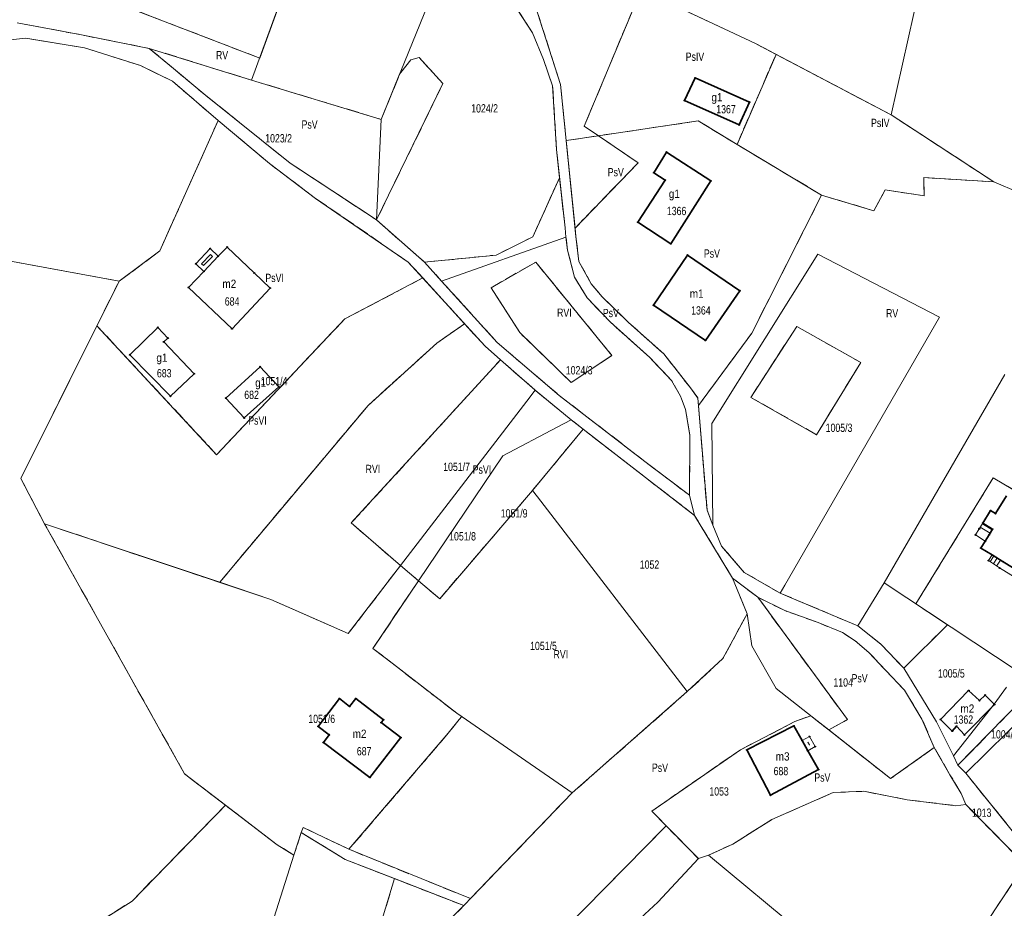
# Model space of a CAD drawing. Header units: metres. Extents: x 7496145 to 7500200, y 5498500 to 5502080.
# Tile 51 of 202: x 7497299 to 7497477, y 5500059 to 5500220. Entities that reach past the tile are written whole.
import ezdxf
from ezdxf.enums import TextEntityAlignment as Align

# ---------------------------------------------------------------- set-up
doc = ezdxf.new("R2010")
doc.units = ezdxf.units.M
doc.header["$MEASUREMENT"] = 0
for name, pattern in [('2.25_0.75', [3, 2.25, -0.75]), ('219-1000', [0]), ('egug-1000', [0])]:
    doc.linetypes.add(name, pattern=pattern)
doc.layers.get('0').update_dxf_attribs({"color": 2, "linetype": 'CONTINUOUS', "lineweight": 5})
for name, color, linetype in [('209-oznaczenie konturu klasyfikacyjnego', 7, 'CONTINUOUS'), ('211-numer działki ewidencyjnej', 7, 'CONTINUOUS'), ('217-kontur klasyfikacyjny', 7, 'CONTINUOUS'), ('218-kontur użytku gruntowego', 7, 'CONTINUOUS'), ('219-działka ewidencyjna', 7, 'CONTINUOUS'), ('312-budynek ewidencyjny', 7, 'CONTINUOUS'), ('312-oznaczenie budynku ewidencyjnego', 7, 'CONTINUOUS'), ('312-oznaczenie budynku ewidencyjnego-Atr117', 7, 'CONTINUOUS'), ('352-schody', 7, 'CONTINUOUS'), ('Punkt budynku', 7, 'CONTINUOUS'), ('wiatrołap', 7, 'CONTINUOUS')]:
    doc.layers.add(name, color=color, linetype=linetype)
doc.styles.get("Standard").update_dxf_attribs({"font": 'Working1250', "width": 0.75})

# ---------------------------------------------------------------- blocks, each defined once
blk = doc.blocks.new('PUNKTBUD')
at = {"color": 0}
blk.add_circle((0, 0), 0.09, dxfattribs=at)

msp = doc.modelspace()

# ---------------------------------------------------------------- linework, layer by layer
at = {"layer": '217-kontur klasyfikacyjny', "color": 3, "linetype": '2.25_0.75', "lineweight": 18, "flags": 128}
for points in [[(7497355.14, 5500247.87), (7497342.55, 5500213.34)], [(7497342.55, 5500213.34), (7497285.14, 5500235.42)], [(7497391.94, 5500217.9), (7497383.93, 5500230.29)], [(7497390.76, 5500227.99), (7497397.02, 5500208.53)], [(7497401.29, 5500201.03), (7497411.7, 5500225.97)], [(7497432.28, 5500215.96), (7497416.17, 5500223.53)], [(7497298.67, 5500219.71), (7497310.33, 5500217.53)], [(7497300.2, 5500216.96), (7497284.74, 5500215.32)], [(7497310.85, 5500215.22), (7497300.2, 5500216.96)], [(7497310.33, 5500217.53), (7497322.55, 5500215.1)], [(7497393.93, 5500213.06), (7497391.94, 5500217.9)], [(7497320.97, 5500211.99), (7497310.85, 5500215.22)], [(7497322.55, 5500215.1), (7497341.09, 5500209.34)], [(7497322.55, 5500215.1), (7497326.94, 5500211.46)], [(7497436, 5500214), (7497432.28, 5500215.96)], [(7497369.93, 5500213.02), (7497371.44, 5500213.45)], [(7497371.44, 5500213.45), (7497375.71, 5500208.71)], [(7497428.94, 5500197.7), (7497436, 5500214)], [(7497456.82, 5500203.05), (7497436, 5500214)], [(7497326.8, 5500209.14), (7497320.97, 5500211.99)], [(7497367.86, 5500210.41), (7497369.93, 5500213.02)], [(7497395.56, 5500208.29), (7497393.93, 5500213.06)], [(7497326.94, 5500211.46), (7497332.81, 5500206.57)], [(7497364.54, 5500202.24), (7497367.86, 5500210.41)], [(7497335.04, 5500202.04), (7497326.8, 5500209.14)], [(7497341.09, 5500209.34), (7497364.54, 5500202.24)], [(7497375.71, 5500208.71), (7497363.69, 5500184.04)], [(7497396.28, 5500196.79), (7497395.56, 5500208.29)], [(7497397.02, 5500208.53), (7497398.03, 5500198.42)], [(7497332.81, 5500206.57), (7497348.06, 5500194.33)], [(7497475.43, 5500190.93), (7497456.82, 5500203.05)], [(7497324.47, 5500178.42), (7497335.04, 5500202.04)], [(7497344.31, 5500194.27), (7497335.04, 5500202.04)], [(7497403.87, 5500199.28), (7497401.29, 5500201.03)], [(7497421.92, 5500201.96), (7497403.87, 5500199.28)], [(7497428.94, 5500197.7), (7497421.92, 5500201.96)], [(7497398.03, 5500198.42), (7497403.87, 5500199.28)], [(7497411.05, 5500194.39), (7497403.87, 5500199.28)], [(7497398.03, 5500198.42), (7497399.62, 5500182.57)], [(7497444.25, 5500188.53), (7497428.94, 5500197.7)], [(7497396.83, 5500191.68), (7497396.28, 5500196.79)], [(7497352.66, 5500187.94), (7497344.31, 5500194.27)], [(7497348.06, 5500194.33), (7497363.69, 5500184.04)], [(7497399.62, 5500182.57), (7497411.05, 5500194.39)], [(7497391.96, 5500180.99), (7497396.83, 5500191.68)], [(7497397.82, 5500182.6), (7497396.83, 5500191.68)], [(7497462.8, 5500188.39), (7497462.73, 5500191.7)], [(7497462.73, 5500191.7), (7497475.43, 5500190.93)], [(7497431.62, 5500163.56), (7497444.25, 5500188.53)], [(7497444.25, 5500188.53), (7497453.7, 5500185.7)], [(7497453.7, 5500185.7), (7497455.77, 5500189.49)], [(7497455.77, 5500189.49), (7497462.8, 5500188.39)], [(7497369.45, 5500176.4), (7497352.66, 5500187.94)], [(7497317.1, 5500172.94), (7497261.07, 5500183.25)], [(7497363.69, 5500184.04), (7497372.4, 5500176.38)], [(7497397.97, 5500180.94), (7497397.82, 5500182.6)], [(7497399.62, 5500182.57), (7497399.77, 5500181.05)], [(7497385.33, 5500177.67), (7497391.96, 5500180.99)], [(7497398.28, 5500178.55), (7497397.97, 5500180.94)], [(7497399.77, 5500181.05), (7497400.33, 5500176.5)], [(7497317.1, 5500172.94), (7497324.47, 5500178.42)], [(7497372.4, 5500176.38), (7497385.33, 5500177.67)], [(7497399.54, 5500173.69), (7497398.28, 5500178.55)], [(7497372.07, 5500173.53), (7497369.45, 5500176.4)], [(7497372.4, 5500176.38), (7497375.48, 5500172.97)], [(7497384.43, 5500171.77), (7497392.5, 5500176.4)], [(7497392.5, 5500176.4), (7497406.3, 5500159.5)], [(7497400.33, 5500176.5), (7497402.57, 5500172.49)], [(7497313.09, 5500164.88), (7497317.1, 5500172.94)], [(7497372.07, 5500173.53), (7497357.97, 5500166.15)], [(7497379.63, 5500165.24), (7497372.07, 5500173.53)], [(7497375.48, 5500172.97), (7497385.53, 5500161.84)], [(7497401.79, 5500169.92), (7497399.54, 5500173.69)], [(7497402.57, 5500172.49), (7497404.52, 5500170.14)], [(7497389.61, 5500163.64), (7497384.43, 5500171.77)], [(7497406.03, 5500165.51), (7497401.79, 5500169.92)], [(7497404.52, 5500170.14), (7497409.29, 5500165.49)], [(7497357.97, 5500166.15), (7497334.76, 5500141.53)], [(7497374.62, 5500161.74), (7497379.63, 5500165.24)], [(7497383.35, 5500161.17), (7497379.63, 5500165.24)], [(7497413.14, 5500159.13), (7497406.03, 5500165.51)], [(7497409.29, 5500165.49), (7497415.7, 5500159.78)], [(7497299.33, 5500137.24), (7497313.09, 5500164.88)], [(7497334.76, 5500141.53), (7497313.09, 5500164.88)], [(7497398.92, 5500154.6), (7497389.61, 5500163.64)], [(7497421.96, 5500150.45), (7497431.62, 5500163.56)], [(7497431.44, 5500151.92), (7497439.75, 5500164.74)], [(7497439.75, 5500164.74), (7497451.33, 5500158.23)], [(7497362.17, 5500150.46), (7497374.62, 5500161.74)], [(7497385.53, 5500161.84), (7497396.78, 5500152.25)], [(7497386.13, 5500158.72), (7497383.35, 5500161.17)], [(7497359.13, 5500129.17), (7497386.13, 5500158.72)], [(7497392.39, 5500153.21), (7497386.13, 5500158.72)], [(7497406.3, 5500159.5), (7497398.92, 5500154.6)], [(7497417.1, 5500154.99), (7497413.14, 5500159.13)], [(7497415.7, 5500159.78), (7497420.51, 5500153.63)], [(7497451.33, 5500158.23), (7497443.34, 5500145.16)], [(7497418.73, 5500152.11), (7497417.1, 5500154.99)], [(7497398.92, 5500147.87), (7497392.39, 5500153.21)], [(7497420.51, 5500153.63), (7497421.85, 5500151.78)], [(7497396.78, 5500152.25), (7497412.28, 5500140.3)], [(7497419.63, 5500149.73), (7497418.73, 5500152.11)], [(7497421.85, 5500151.78), (7497421.96, 5500150.45)], [(7497443.34, 5500145.16), (7497431.44, 5500151.92)], [(7497335.31, 5500118.43), (7497362.17, 5500150.46)], [(7497420.41, 5500145.07), (7497419.63, 5500149.73)], [(7497421.96, 5500150.45), (7497423.53, 5500131.48)], [(7497401.07, 5500146.14), (7497398.92, 5500147.87)], [(7497401.07, 5500146.14), (7497391.92, 5500135.05)], [(7497421.27, 5500130.54), (7497401.07, 5500146.14)], [(7497420.33, 5500134.19), (7497420.41, 5500145.07)], [(7497412.28, 5500140.3), (7497420.33, 5500134.19)], [(7497303.62, 5500129.02), (7497299.33, 5500137.24)], [(7497461.33, 5500114.52), (7497475.31, 5500137.37)], [(7497475.31, 5500137.37), (7497487.3, 5500130.25)], [(7497391.92, 5500135.05), (7497375.14, 5500115.46)], [(7497423.53, 5500131.48), (7497424.57, 5500128.79)], [(7497428.11, 5500119.21), (7497421.27, 5500130.54)], [(7497328.95, 5500083.76), (7497303.62, 5500129.02)], [(7497303.62, 5500129.02), (7497335.31, 5500118.43)], [(7497368.03, 5500121.47), (7497359.13, 5500129.17)], [(7497424.57, 5500128.79), (7497426.15, 5500124.98)], [(7497426.15, 5500124.98), (7497430.25, 5500120.22)], [(7497358.58, 5500109.15), (7497368.03, 5500121.47)], [(7497368.03, 5500121.47), (7497371.29, 5500118.7)], [(7497432.7, 5500115.73), (7497428.11, 5500119.21)], [(7497428.11, 5500119.21), (7497430.76, 5500112.75)], [(7497430.25, 5500120.22), (7497436.76, 5500116.46)], [(7497335.31, 5500118.43), (7497344.57, 5500115.33)], [(7497371.29, 5500118.7), (7497363.04, 5500106.47)], [(7497375.14, 5500115.46), (7497371.29, 5500118.7)], [(7497344.57, 5500115.33), (7497348.42, 5500113.63)], [(7497448.92, 5500093.57), (7497432.7, 5500115.73)], [(7497437.57, 5500113.31), (7497432.7, 5500115.73)], [(7497436.76, 5500116.46), (7497438.86, 5500115.59)], [(7497438.86, 5500115.59), (7497450.79, 5500110.55)], [(7497348.42, 5500113.63), (7497358.58, 5500109.15)], [(7497467.02, 5500110.74), (7497461.33, 5500114.52)], [(7497430.76, 5500112.75), (7497426.4, 5500104.64)], [(7497443.61, 5500111.14), (7497437.57, 5500113.31)], [(7497448.04, 5500109.32), (7497443.61, 5500111.14)], [(7497450.79, 5500110.55), (7497454.95, 5500107.22)], [(7497459.14, 5500102.9), (7497467.02, 5500110.74)], [(7497450.33, 5500107.85), (7497448.04, 5500109.32)], [(7497363.04, 5500106.47), (7497366.53, 5500103.77)], [(7497452.82, 5500105.71), (7497450.33, 5500107.85)], [(7497454.95, 5500107.22), (7497459.14, 5500102.9)], [(7497426.4, 5500104.64), (7497419.94, 5500098.64)], [(7497455.81, 5500102.55), (7497452.82, 5500105.71)], [(7497366.53, 5500103.77), (7497378.21, 5500094.74)], [(7497459.23, 5500098.92), (7497455.81, 5500102.55)], [(7497419.94, 5500098.64), (7497399.08, 5500080.29)], [(7497462.41, 5500093.66), (7497459.23, 5500098.92)], [(7497480.17, 5500096.83), (7497468.93, 5500085.3)], [(7497378.21, 5500094.74), (7497379.12, 5500094.11)], [(7497379.12, 5500094.11), (7497378.67, 5500093.59)], [(7497439.41, 5500093.22), (7497442.3, 5500094.27)], [(7497442.3, 5500094.27), (7497445.57, 5500091.7)], [(7497378.67, 5500093.59), (7497376.67, 5500091.1)], [(7497429.58, 5500088.13), (7497439.41, 5500093.22)], [(7497445.57, 5500091.7), (7497448.92, 5500093.57)], [(7497464.64, 5500088.53), (7497462.41, 5500093.66)], [(7497376.67, 5500091.1), (7497358.7, 5500070.09)], [(7497456.74, 5500082.89), (7497445.57, 5500091.7)], [(7497464.64, 5500088.53), (7497456.74, 5500082.89)], [(7497467.47, 5500083.59), (7497464.64, 5500088.53)], [(7497413.51, 5500077.01), (7497429.58, 5500088.13)], [(7497468.93, 5500085.3), (7497470.33, 5500083.88)], [(7497336.36, 5500078.08), (7497328.95, 5500083.76)], [(7497469.53, 5500080.21), (7497467.47, 5500083.59)], [(7497470.33, 5500083.88), (7497474.82, 5500078.31)], [(7497399.08, 5500080.29), (7497380.69, 5500061.16)], [(7497435.25, 5500075.47), (7497446.31, 5500080.36)], [(7497446.31, 5500080.36), (7497451.88, 5500080.59)], [(7497451.88, 5500080.59), (7497459.74, 5500079.07)], [(7497470.35, 5500078.18), (7497469.53, 5500080.21)], [(7497319.45, 5500060.72), (7497336.36, 5500078.08)], [(7497345.74, 5500070.89), (7497336.36, 5500078.08)], [(7497459.74, 5500079.07), (7497468.53, 5500077.99)], [(7497468.53, 5500077.99), (7497470.35, 5500078.18)], [(7497481.03, 5500067.34), (7497470.35, 5500078.18)], [(7497474.82, 5500078.31), (7497477.69, 5500074.76)], [(7497416.12, 5500074.34), (7497413.51, 5500077.01)], [(7497393.98, 5500051.86), (7497416.12, 5500074.34)], [(7497416.12, 5500074.34), (7497421.95, 5500068.4)], [(7497428.18, 5500071.05), (7497435.25, 5500075.47)], [(7497350.04, 5500073.13), (7497348.75, 5500069.04)], [(7497350.42, 5500074.05), (7497350.04, 5500073.13)], [(7497350.04, 5500073.13), (7497358, 5500068.26)], [(7497358.7, 5500070.09), (7497350.42, 5500074.05)], [(7497348.75, 5500069.04), (7497345.74, 5500070.89)], [(7497423.77, 5500069.02), (7497428.18, 5500071.05)], [(7497380.69, 5500061.16), (7497358.7, 5500070.09)], [(7497421.95, 5500068.4), (7497423.77, 5500069.02)], [(7497358, 5500068.26), (7497366.95, 5500064.78)], [(7497462.82, 5500039.75), (7497481.03, 5500067.34)], [(7497366.95, 5500064.78), (7497364.9, 5500058.05)], [(7497379.48, 5500059.9), (7497366.95, 5500064.78)], [(7497313.73, 5500057.07), (7497319.45, 5500060.72)], [(7497377.51, 5500057.94), (7497379.48, 5500059.9)]]:
    msp.add_lwpolyline(points, dxfattribs=at)
at = {"layer": '218-kontur użytku gruntowego', "color": 3, "linetype": 'egug-1000', "lineweight": 18, "flags": 128}
for points in [[(7497342.55, 5500213.34), (7497355.14, 5500247.87)], [(7497285.14, 5500235.42), (7497342.55, 5500213.34)], [(7497391.94, 5500217.9), (7497383.93, 5500230.29)], [(7497390.76, 5500227.99), (7497397.02, 5500208.53)], [(7497411.7, 5500225.97), (7497401.29, 5500201.03)], [(7497432.28, 5500215.96), (7497416.17, 5500223.53)], [(7497298.67, 5500219.71), (7497310.33, 5500217.53)], [(7497300.2, 5500216.96), (7497284.74, 5500215.32)], [(7497310.85, 5500215.22), (7497300.2, 5500216.96)], [(7497310.33, 5500217.53), (7497322.55, 5500215.1)], [(7497393.93, 5500213.06), (7497391.94, 5500217.9)], [(7497320.97, 5500211.99), (7497310.85, 5500215.22)], [(7497322.55, 5500215.1), (7497326.94, 5500211.46)], [(7497341.09, 5500209.34), (7497322.55, 5500215.1)], [(7497436, 5500214), (7497432.28, 5500215.96)], [(7497371.44, 5500213.45), (7497369.93, 5500213.02)], [(7497375.71, 5500208.71), (7497371.44, 5500213.45)], [(7497436, 5500214), (7497428.94, 5500197.7)], [(7497456.82, 5500203.05), (7497436, 5500214)], [(7497326.8, 5500209.14), (7497320.97, 5500211.99)], [(7497369.93, 5500213.02), (7497367.86, 5500210.41)], [(7497395.56, 5500208.29), (7497393.93, 5500213.06)], [(7497326.94, 5500211.46), (7497332.81, 5500206.57)], [(7497367.86, 5500210.41), (7497364.54, 5500202.24)], [(7497335.04, 5500202.04), (7497326.8, 5500209.14)], [(7497364.54, 5500202.24), (7497341.09, 5500209.34)], [(7497363.69, 5500184.04), (7497375.71, 5500208.71)], [(7497396.28, 5500196.79), (7497395.56, 5500208.29)], [(7497397.02, 5500208.53), (7497398.03, 5500198.42)], [(7497332.81, 5500206.57), (7497348.06, 5500194.33)], [(7497475.43, 5500190.93), (7497456.82, 5500203.05)], [(7497335.04, 5500202.04), (7497324.47, 5500178.42)], [(7497344.31, 5500194.27), (7497335.04, 5500202.04)], [(7497401.29, 5500201.03), (7497403.87, 5500199.28)], [(7497421.92, 5500201.96), (7497403.87, 5500199.28)], [(7497428.94, 5500197.7), (7497421.92, 5500201.96)], [(7497403.87, 5500199.28), (7497398.03, 5500198.42)], [(7497411.05, 5500194.39), (7497403.87, 5500199.28)], [(7497398.03, 5500198.42), (7497399.62, 5500182.57)], [(7497428.94, 5500197.7), (7497444.25, 5500188.53)], [(7497396.83, 5500191.68), (7497396.28, 5500196.79)], [(7497352.66, 5500187.94), (7497344.31, 5500194.27)], [(7497348.06, 5500194.33), (7497363.69, 5500184.04)], [(7497399.62, 5500182.57), (7497411.05, 5500194.39)], [(7497396.83, 5500191.68), (7497391.96, 5500180.99)], [(7497397.82, 5500182.6), (7497396.83, 5500191.68)], [(7497462.8, 5500188.39), (7497462.73, 5500191.7)], [(7497462.73, 5500191.7), (7497475.43, 5500190.93)], [(7497431.62, 5500163.56), (7497444.25, 5500188.53)], [(7497444.25, 5500188.53), (7497453.7, 5500185.7)], [(7497453.7, 5500185.7), (7497455.77, 5500189.49)], [(7497455.77, 5500189.49), (7497462.8, 5500188.39)], [(7497369.45, 5500176.4), (7497352.66, 5500187.94)], [(7497261.07, 5500183.25), (7497317.1, 5500172.94)], [(7497363.69, 5500184.04), (7497372.4, 5500176.38)], [(7497397.97, 5500180.94), (7497397.82, 5500182.6)], [(7497399.62, 5500182.57), (7497399.77, 5500181.05)], [(7497391.96, 5500180.99), (7497385.33, 5500177.67)], [(7497398.28, 5500178.55), (7497397.97, 5500180.94)], [(7497399.77, 5500181.05), (7497400.33, 5500176.5)], [(7497324.47, 5500178.42), (7497317.1, 5500172.94)], [(7497385.33, 5500177.67), (7497372.4, 5500176.38)], [(7497399.54, 5500173.69), (7497398.28, 5500178.55)], [(7497372.07, 5500173.53), (7497369.45, 5500176.4)], [(7497372.4, 5500176.38), (7497375.48, 5500172.97)], [(7497392.5, 5500176.4), (7497384.43, 5500171.77)], [(7497406.3, 5500159.5), (7497392.5, 5500176.4)], [(7497400.33, 5500176.5), (7497402.57, 5500172.49)], [(7497317.1, 5500172.94), (7497313.09, 5500164.88)], [(7497357.97, 5500166.15), (7497372.07, 5500173.53)], [(7497379.63, 5500165.24), (7497372.07, 5500173.53)], [(7497375.48, 5500172.97), (7497385.53, 5500161.84)], [(7497401.79, 5500169.92), (7497399.54, 5500173.69)], [(7497402.57, 5500172.49), (7497404.52, 5500170.14)], [(7497384.43, 5500171.77), (7497389.61, 5500163.64)], [(7497406.03, 5500165.51), (7497401.79, 5500169.92)], [(7497404.52, 5500170.14), (7497409.29, 5500165.49)], [(7497334.76, 5500141.53), (7497357.97, 5500166.15)], [(7497379.63, 5500165.24), (7497374.62, 5500161.74)], [(7497383.35, 5500161.17), (7497379.63, 5500165.24)], [(7497413.14, 5500159.13), (7497406.03, 5500165.51)], [(7497409.29, 5500165.49), (7497415.7, 5500159.78)], [(7497313.09, 5500164.88), (7497299.33, 5500137.24)], [(7497313.09, 5500164.88), (7497334.76, 5500141.53)], [(7497389.61, 5500163.64), (7497398.92, 5500154.6)], [(7497421.96, 5500150.45), (7497431.62, 5500163.56)], [(7497439.75, 5500164.74), (7497431.44, 5500151.92)], [(7497451.33, 5500158.23), (7497439.75, 5500164.74)], [(7497374.62, 5500161.74), (7497362.17, 5500150.46)], [(7497385.53, 5500161.84), (7497396.78, 5500152.25)], [(7497386.13, 5500158.72), (7497383.35, 5500161.17)], [(7497386.13, 5500158.72), (7497359.13, 5500129.17)], [(7497392.39, 5500153.21), (7497386.13, 5500158.72)], [(7497398.92, 5500154.6), (7497406.3, 5500159.5)], [(7497417.1, 5500154.99), (7497413.14, 5500159.13)], [(7497415.7, 5500159.78), (7497420.51, 5500153.63)], [(7497443.34, 5500145.16), (7497451.33, 5500158.23)], [(7497418.73, 5500152.11), (7497417.1, 5500154.99)], [(7497398.92, 5500147.87), (7497392.39, 5500153.21)], [(7497420.51, 5500153.63), (7497421.85, 5500151.78)], [(7497396.78, 5500152.25), (7497412.28, 5500140.3)], [(7497419.63, 5500149.73), (7497418.73, 5500152.11)], [(7497421.85, 5500151.78), (7497421.96, 5500150.45)], [(7497431.44, 5500151.92), (7497443.34, 5500145.16)], [(7497362.17, 5500150.46), (7497335.31, 5500118.43)], [(7497420.41, 5500145.07), (7497419.63, 5500149.73)], [(7497421.96, 5500150.45), (7497423.53, 5500131.48)], [(7497401.07, 5500146.14), (7497398.92, 5500147.87)], [(7497391.92, 5500135.05), (7497401.07, 5500146.14)], [(7497421.27, 5500130.54), (7497401.07, 5500146.14)], [(7497420.33, 5500134.19), (7497420.41, 5500145.07)], [(7497412.28, 5500140.3), (7497420.33, 5500134.19)], [(7497299.33, 5500137.24), (7497303.62, 5500129.02)], [(7497475.31, 5500137.37), (7497461.33, 5500114.52)], [(7497487.3, 5500130.25), (7497475.31, 5500137.37)], [(7497375.14, 5500115.46), (7497391.92, 5500135.05)], [(7497423.53, 5500131.48), (7497424.57, 5500128.79)], [(7497428.11, 5500119.21), (7497421.27, 5500130.54)], [(7497303.62, 5500129.02), (7497335.31, 5500118.43)], [(7497303.62, 5500129.02), (7497328.95, 5500083.76)], [(7497359.13, 5500129.17), (7497368.03, 5500121.47)], [(7497424.57, 5500128.79), (7497426.15, 5500124.98)], [(7497426.15, 5500124.98), (7497430.25, 5500120.22)], [(7497358.58, 5500109.15), (7497368.03, 5500121.47)], [(7497368.03, 5500121.47), (7497371.29, 5500118.7)], [(7497432.7, 5500115.73), (7497428.11, 5500119.21)], [(7497428.11, 5500119.21), (7497430.76, 5500112.75)], [(7497430.25, 5500120.22), (7497436.76, 5500116.46)], [(7497335.31, 5500118.43), (7497344.57, 5500115.33)], [(7497371.29, 5500118.7), (7497363.04, 5500106.47)], [(7497371.29, 5500118.7), (7497375.14, 5500115.46)], [(7497344.57, 5500115.33), (7497348.42, 5500113.63)], [(7497432.7, 5500115.73), (7497448.92, 5500093.57)], [(7497437.57, 5500113.31), (7497432.7, 5500115.73)], [(7497436.76, 5500116.46), (7497438.86, 5500115.59)], [(7497438.86, 5500115.59), (7497450.79, 5500110.55)], [(7497348.42, 5500113.63), (7497358.58, 5500109.15)], [(7497461.33, 5500114.52), (7497467.02, 5500110.74)], [(7497430.76, 5500112.75), (7497426.4, 5500104.64)], [(7497443.61, 5500111.14), (7497437.57, 5500113.31)], [(7497448.04, 5500109.32), (7497443.61, 5500111.14)], [(7497450.79, 5500110.55), (7497454.95, 5500107.22)], [(7497467.02, 5500110.74), (7497459.14, 5500102.9)], [(7497450.33, 5500107.85), (7497448.04, 5500109.32)], [(7497363.04, 5500106.47), (7497366.53, 5500103.77)], [(7497452.82, 5500105.71), (7497450.33, 5500107.85)], [(7497454.95, 5500107.22), (7497459.14, 5500102.9)], [(7497426.4, 5500104.64), (7497419.94, 5500098.64)], [(7497455.81, 5500102.55), (7497452.82, 5500105.71)], [(7497366.53, 5500103.77), (7497378.21, 5500094.74)], [(7497459.14, 5500102.9), (7497465.07, 5500093.2)], [(7497459.23, 5500098.92), (7497455.81, 5500102.55)], [(7497419.94, 5500098.64), (7497399.08, 5500080.29)], [(7497462.41, 5500093.66), (7497459.23, 5500098.92)], [(7497468.93, 5500085.3), (7497480.17, 5500096.83)], [(7497378.21, 5500094.74), (7497379.12, 5500094.11)], [(7497379.12, 5500094.11), (7497378.67, 5500093.59)], [(7497442.3, 5500094.27), (7497439.41, 5500093.22)], [(7497445.57, 5500091.7), (7497442.3, 5500094.27)], [(7497378.67, 5500093.59), (7497376.67, 5500091.1)], [(7497439.41, 5500093.22), (7497429.58, 5500088.13)], [(7497448.92, 5500093.57), (7497445.57, 5500091.7)], [(7497464.64, 5500088.53), (7497462.41, 5500093.66)], [(7497465.07, 5500093.2), (7497468.1, 5500087.03)], [(7497376.67, 5500091.1), (7497358.7, 5500070.09)], [(7497445.57, 5500091.7), (7497456.74, 5500082.89)], [(7497456.74, 5500082.89), (7497464.64, 5500088.53)], [(7497467.47, 5500083.59), (7497464.64, 5500088.53)], [(7497429.58, 5500088.13), (7497413.51, 5500077.01)], [(7497468.1, 5500087.03), (7497468.93, 5500085.3)], [(7497468.93, 5500085.3), (7497470.33, 5500083.88)], [(7497328.95, 5500083.76), (7497336.36, 5500078.08)], [(7497469.53, 5500080.21), (7497467.47, 5500083.59)], [(7497470.33, 5500083.88), (7497474.82, 5500078.31)], [(7497399.08, 5500080.29), (7497380.69, 5500061.16)], [(7497435.25, 5500075.47), (7497446.31, 5500080.36)], [(7497446.31, 5500080.36), (7497451.88, 5500080.59)], [(7497451.88, 5500080.59), (7497459.74, 5500079.07)], [(7497470.35, 5500078.18), (7497469.53, 5500080.21)], [(7497319.45, 5500060.72), (7497336.36, 5500078.08)], [(7497336.36, 5500078.08), (7497345.74, 5500070.89)], [(7497459.74, 5500079.07), (7497468.53, 5500077.99)], [(7497468.53, 5500077.99), (7497470.35, 5500078.18)], [(7497481.03, 5500067.34), (7497470.35, 5500078.18)], [(7497474.82, 5500078.31), (7497477.69, 5500074.76)], [(7497413.51, 5500077.01), (7497416.12, 5500074.34)], [(7497393.98, 5500051.86), (7497416.12, 5500074.34)], [(7497416.12, 5500074.34), (7497421.95, 5500068.4)], [(7497428.18, 5500071.05), (7497435.25, 5500075.47)], [(7497348.75, 5500069.04), (7497350.04, 5500073.13)], [(7497350.42, 5500074.05), (7497350.04, 5500073.13)], [(7497350.04, 5500073.13), (7497358, 5500068.26)], [(7497358.7, 5500070.09), (7497350.42, 5500074.05)], [(7497345.74, 5500070.89), (7497348.75, 5500069.04)], [(7497423.77, 5500069.02), (7497428.18, 5500071.05)], [(7497380.69, 5500061.16), (7497358.7, 5500070.09)], [(7497421.95, 5500068.4), (7497423.77, 5500069.02)], [(7497358, 5500068.26), (7497366.95, 5500064.78)], [(7497481.03, 5500067.34), (7497462.82, 5500039.75)], [(7497366.95, 5500064.78), (7497364.9, 5500058.05)], [(7497366.95, 5500064.78), (7497379.48, 5500059.9)], [(7497313.73, 5500057.07), (7497319.45, 5500060.72)], [(7497379.48, 5500059.9), (7497377.51, 5500057.94)]]:
    msp.add_lwpolyline(points, dxfattribs=at)
at = {"layer": '219-działka ewidencyjna', "color": 3, "linetype": '219-1000', "lineweight": 18, "flags": 128}
for points in [[(7497341.09, 5500209.34), (7497355.14, 5500247.87)], [(7497456.82, 5500203.05), (7497466.06, 5500244.43)], [(7497364.54, 5500202.24), (7497378.64, 5500237)], [(7497383.93, 5500230.29), (7497391.94, 5500217.9)], [(7497383.93, 5500230.29), (7497391.94, 5500217.9)], [(7497390.76, 5500227.99), (7497397.02, 5500208.53)], [(7497390.76, 5500227.99), (7497397.02, 5500208.53)], [(7497416.17, 5500223.53), (7497432.28, 5500215.96)], [(7497310.33, 5500217.53), (7497298.67, 5500219.71)], [(7497284.74, 5500215.32), (7497300.2, 5500216.96)], [(7497300.2, 5500216.96), (7497310.85, 5500215.22)], [(7497310.33, 5500217.53), (7497322.55, 5500215.1)], [(7497391.94, 5500217.9), (7497393.93, 5500213.06)], [(7497391.94, 5500217.9), (7497393.93, 5500213.06)], [(7497310.85, 5500215.22), (7497320.97, 5500211.99)], [(7497322.55, 5500215.1), (7497341.09, 5500209.34)], [(7497322.55, 5500215.1), (7497326.94, 5500211.46)], [(7497432.28, 5500215.96), (7497456.82, 5500203.05)], [(7497320.97, 5500211.99), (7497326.8, 5500209.14)], [(7497393.93, 5500213.06), (7497395.56, 5500208.29)], [(7497393.93, 5500213.06), (7497395.56, 5500208.29)], [(7497326.94, 5500211.46), (7497332.81, 5500206.57)], [(7497326.8, 5500209.14), (7497335.04, 5500202.04)], [(7497341.09, 5500209.34), (7497364.54, 5500202.24)], [(7497395.56, 5500208.29), (7497396.28, 5500196.79)], [(7497395.56, 5500208.29), (7497396.28, 5500196.79)], [(7497397.02, 5500208.53), (7497399.77, 5500181.05)], [(7497397.02, 5500208.53), (7497399.77, 5500181.05)], [(7497332.81, 5500206.57), (7497348.06, 5500194.33)], [(7497456.82, 5500203.05), (7497475.43, 5500190.93)], [(7497324.47, 5500178.42), (7497335.04, 5500202.04)], [(7497344.31, 5500194.27), (7497335.04, 5500202.04)], [(7497363.69, 5500184.04), (7497364.54, 5500202.24)], [(7497396.28, 5500196.79), (7497397.82, 5500182.6)], [(7497396.28, 5500196.79), (7497397.82, 5500182.6)], [(7497344.31, 5500194.27), (7497352.66, 5500187.94)], [(7497348.06, 5500194.33), (7497363.69, 5500184.04)], [(7497475.43, 5500190.93), (7497507.11, 5500177.41)], [(7497352.66, 5500187.94), (7497369.45, 5500176.4)], [(7497363.69, 5500184.04), (7497372.4, 5500176.38)], [(7497397.82, 5500182.6), (7497397.97, 5500180.94)], [(7497397.82, 5500182.6), (7497397.97, 5500180.94)], [(7497375.48, 5500172.97), (7497397.97, 5500180.94)], [(7497397.97, 5500180.94), (7497398.28, 5500178.55)], [(7497397.97, 5500180.94), (7497398.28, 5500178.55)], [(7497399.77, 5500181.05), (7497400.33, 5500176.5)], [(7497399.77, 5500181.05), (7497400.33, 5500176.5)], [(7497317.1, 5500172.94), (7497324.47, 5500178.42)], [(7497398.28, 5500178.55), (7497399.54, 5500173.69)], [(7497398.28, 5500178.55), (7497399.54, 5500173.69)], [(7497424.36, 5500147.2), (7497443.57, 5500177.85)], [(7497443.57, 5500177.85), (7497465.6, 5500166.45)], [(7497383.35, 5500161.17), (7497369.45, 5500176.4)], [(7497372.4, 5500176.38), (7497375.48, 5500172.97)], [(7497402.57, 5500172.49), (7497400.33, 5500176.5)], [(7497402.57, 5500172.49), (7497400.33, 5500176.5)], [(7497299.33, 5500137.24), (7497317.1, 5500172.94)], [(7497375.48, 5500172.97), (7497385.53, 5500161.84)], [(7497399.54, 5500173.69), (7497401.79, 5500169.92)], [(7497399.54, 5500173.69), (7497401.79, 5500169.92)], [(7497402.57, 5500172.49), (7497404.52, 5500170.14)], [(7497402.57, 5500172.49), (7497404.52, 5500170.14)], [(7497401.79, 5500169.92), (7497406.03, 5500165.51)], [(7497401.79, 5500169.92), (7497406.03, 5500165.51)], [(7497404.52, 5500170.14), (7497409.29, 5500165.49)], [(7497404.52, 5500170.14), (7497409.29, 5500165.49)], [(7497406.03, 5500165.51), (7497413.14, 5500159.13)], [(7497406.03, 5500165.51), (7497413.14, 5500159.13)], [(7497409.29, 5500165.49), (7497415.7, 5500159.78)], [(7497409.29, 5500165.49), (7497415.7, 5500159.78)], [(7497437.6, 5500117.92), (7497465.6, 5500166.45)], [(7497385.53, 5500161.84), (7497396.78, 5500152.25)], [(7497383.35, 5500161.17), (7497386.13, 5500158.72)], [(7497386.13, 5500158.72), (7497359.13, 5500129.17)], [(7497386.13, 5500158.72), (7497392.39, 5500153.21)], [(7497413.14, 5500159.13), (7497417.1, 5500154.99)], [(7497413.14, 5500159.13), (7497417.1, 5500154.99)], [(7497415.7, 5500159.78), (7497420.51, 5500153.63)], [(7497415.7, 5500159.78), (7497420.51, 5500153.63)], [(7497417.1, 5500154.99), (7497418.73, 5500152.11)], [(7497417.1, 5500154.99), (7497418.73, 5500152.11)], [(7497455.57, 5500118.34), (7497477.38, 5500156.05)], [(7497390.87, 5500151.23), (7497392.39, 5500153.21)], [(7497392.39, 5500153.21), (7497398.92, 5500147.87)], [(7497420.51, 5500153.63), (7497421.85, 5500151.78)], [(7497420.51, 5500153.63), (7497421.85, 5500151.78)], [(7497368.03, 5500121.47), (7497390.87, 5500151.23)], [(7497396.78, 5500152.25), (7497412.28, 5500140.3)], [(7497418.73, 5500152.11), (7497419.63, 5500149.73)], [(7497418.73, 5500152.11), (7497419.63, 5500149.73)], [(7497421.85, 5500151.78), (7497423.53, 5500131.48)], [(7497421.85, 5500151.78), (7497423.53, 5500131.48)], [(7497419.63, 5500149.73), (7497420.41, 5500145.07)], [(7497419.63, 5500149.73), (7497420.41, 5500145.07)], [(7497396.36, 5500146.51), (7497398.92, 5500147.87)], [(7497398.92, 5500147.87), (7497401.07, 5500146.14)], [(7497386.55, 5500141.3), (7497396.36, 5500146.51)], [(7497391.92, 5500135.05), (7497401.07, 5500146.14)], [(7497421.27, 5500130.54), (7497401.07, 5500146.14)], [(7497424.36, 5500147.2), (7497424.57, 5500128.79)], [(7497420.33, 5500134.19), (7497420.41, 5500145.07)], [(7497420.33, 5500134.19), (7497420.41, 5500145.07)], [(7497371.29, 5500118.7), (7497386.55, 5500141.3)], [(7497412.28, 5500140.3), (7497420.33, 5500134.19)], [(7497303.62, 5500129.02), (7497299.33, 5500137.24)], [(7497375.14, 5500115.46), (7497391.92, 5500135.05)], [(7497392.82, 5500133.93), (7497391.92, 5500135.05)], [(7497392.82, 5500133.93), (7497419.94, 5500098.64)], [(7497421.27, 5500130.54), (7497420.33, 5500134.19)], [(7497421.27, 5500130.54), (7497420.33, 5500134.19)], [(7497423.53, 5500131.48), (7497424.57, 5500128.79)], [(7497423.53, 5500131.48), (7497424.57, 5500128.79)], [(7497421.27, 5500130.54), (7497428.11, 5500119.21)], [(7497421.27, 5500130.54), (7497428.11, 5500119.21)], [(7497303.62, 5500129.02), (7497328.95, 5500083.76)], [(7497303.62, 5500129.02), (7497344.57, 5500115.33)], [(7497368.03, 5500121.47), (7497359.13, 5500129.17)], [(7497424.57, 5500128.79), (7497426.15, 5500124.98)], [(7497424.57, 5500128.79), (7497426.15, 5500124.98)], [(7497426.15, 5500124.98), (7497430.25, 5500120.22)], [(7497426.15, 5500124.98), (7497430.25, 5500120.22)], [(7497358.58, 5500109.15), (7497368.03, 5500121.47)], [(7497368.03, 5500121.47), (7497371.29, 5500118.7)], [(7497428.11, 5500119.21), (7497432.7, 5500115.73)], [(7497428.11, 5500119.21), (7497430.76, 5500112.75)], [(7497428.11, 5500119.21), (7497432.7, 5500115.73)], [(7497430.25, 5500120.22), (7497436.76, 5500116.46)], [(7497430.25, 5500120.22), (7497436.76, 5500116.46)], [(7497363.04, 5500106.47), (7497371.29, 5500118.7)], [(7497371.29, 5500118.7), (7497375.14, 5500115.46)], [(7497436.76, 5500116.46), (7497437.6, 5500117.92)], [(7497455.57, 5500118.34), (7497450.79, 5500110.55)], [(7497455.57, 5500118.34), (7497479.82, 5500102.26)], [(7497344.57, 5500115.33), (7497358.58, 5500109.15)], [(7497432.7, 5500115.73), (7497437.57, 5500113.31)], [(7497432.7, 5500115.73), (7497437.57, 5500113.31)], [(7497438.86, 5500115.59), (7497436.76, 5500116.46)], [(7497438.86, 5500115.59), (7497436.76, 5500116.46)], [(7497438.86, 5500115.59), (7497450.79, 5500110.55)], [(7497438.86, 5500115.59), (7497450.79, 5500110.55)], [(7497426.4, 5500104.64), (7497430.76, 5500112.75)], [(7497430.76, 5500112.75), (7497431.59, 5500106.94)], [(7497437.57, 5500113.31), (7497443.61, 5500111.14)], [(7497437.57, 5500113.31), (7497443.61, 5500111.14)], [(7497443.61, 5500111.14), (7497448.04, 5500109.32)], [(7497443.61, 5500111.14), (7497448.04, 5500109.32)], [(7497454.95, 5500107.22), (7497450.79, 5500110.55)], [(7497454.95, 5500107.22), (7497450.79, 5500110.55)], [(7497448.04, 5500109.32), (7497450.33, 5500107.85)], [(7497448.04, 5500109.32), (7497450.33, 5500107.85)], [(7497363.04, 5500106.47), (7497366.53, 5500103.77)], [(7497431.59, 5500106.94), (7497436.01, 5500099.23)], [(7497450.33, 5500107.85), (7497452.82, 5500105.71)], [(7497450.33, 5500107.85), (7497452.82, 5500105.71)], [(7497454.95, 5500107.22), (7497459.14, 5500102.9)], [(7497454.95, 5500107.22), (7497459.14, 5500102.9)], [(7497419.94, 5500098.64), (7497426.4, 5500104.64)], [(7497455.81, 5500102.55), (7497452.82, 5500105.71)], [(7497455.81, 5500102.55), (7497452.82, 5500105.71)], [(7497366.53, 5500103.77), (7497378.21, 5500094.74)], [(7497459.14, 5500102.9), (7497465.07, 5500093.2)], [(7497459.14, 5500102.9), (7497465.07, 5500093.2)], [(7497455.81, 5500102.55), (7497459.23, 5500098.92)], [(7497455.81, 5500102.55), (7497459.23, 5500098.92)], [(7497436.01, 5500099.23), (7497456.74, 5500082.89)], [(7497475.46, 5500096.34), (7497477.7, 5500099.44)], [(7497399.08, 5500080.29), (7497419.94, 5500098.64)], [(7497459.23, 5500098.92), (7497462.41, 5500093.66)], [(7497459.23, 5500098.92), (7497462.41, 5500093.66)], [(7497475.46, 5500096.34), (7497468.1, 5500087.03)], [(7497378.21, 5500094.74), (7497399.08, 5500080.29)], [(7497470.33, 5500083.88), (7497481.73, 5500095.12)], [(7497470.33, 5500083.88), (7497481.73, 5500095.12)], [(7497462.41, 5500093.66), (7497464.64, 5500088.53)], [(7497462.41, 5500093.66), (7497464.64, 5500088.53)], [(7497465.07, 5500093.2), (7497468.1, 5500087.03)], [(7497465.07, 5500093.2), (7497468.1, 5500087.03)], [(7497456.74, 5500082.89), (7497464.64, 5500088.53)], [(7497467.47, 5500083.59), (7497464.64, 5500088.53)], [(7497467.47, 5500083.59), (7497464.64, 5500088.53)], [(7497468.1, 5500087.03), (7497468.93, 5500085.3)], [(7497468.1, 5500087.03), (7497468.93, 5500085.3)], [(7497468.93, 5500085.3), (7497470.33, 5500083.88)], [(7497468.93, 5500085.3), (7497470.33, 5500083.88)], [(7497328.95, 5500083.76), (7497345.74, 5500070.89)], [(7497467.47, 5500083.59), (7497469.53, 5500080.21)], [(7497467.47, 5500083.59), (7497469.53, 5500080.21)], [(7497470.33, 5500083.88), (7497479, 5500073.13)], [(7497379.48, 5500059.9), (7497399.08, 5500080.29)], [(7497435.25, 5500075.47), (7497446.31, 5500080.36)], [(7497435.25, 5500075.47), (7497446.31, 5500080.36)], [(7497446.31, 5500080.36), (7497451.88, 5500080.59)], [(7497446.31, 5500080.36), (7497451.88, 5500080.59)], [(7497451.88, 5500080.59), (7497459.74, 5500079.07)], [(7497451.88, 5500080.59), (7497459.74, 5500079.07)], [(7497469.53, 5500080.21), (7497470.35, 5500078.18)], [(7497469.53, 5500080.21), (7497470.35, 5500078.18)], [(7497459.74, 5500079.07), (7497468.53, 5500077.99)], [(7497459.74, 5500079.07), (7497468.53, 5500077.99)], [(7497468.53, 5500077.99), (7497470.35, 5500078.18)], [(7497468.53, 5500077.99), (7497470.35, 5500078.18)], [(7497470.35, 5500078.18), (7497486.44, 5500061.84)], [(7497428.18, 5500071.05), (7497435.25, 5500075.47)], [(7497428.18, 5500071.05), (7497435.25, 5500075.47)], [(7497348.75, 5500069.04), (7497350.04, 5500073.13)], [(7497350.04, 5500073.13), (7497358, 5500068.26)], [(7497348.75, 5500069.04), (7497345.74, 5500070.89)], [(7497423.77, 5500069.02), (7497428.18, 5500071.05)], [(7497423.77, 5500069.02), (7497428.18, 5500071.05)], [(7497348.75, 5500069.04), (7497333.2, 5500020.12)], [(7497421.95, 5500068.4), (7497423.77, 5500069.02)], [(7497423.77, 5500069.02), (7497458.63, 5500040.08)], [(7497358, 5500068.26), (7497379.48, 5500059.9)], [(7497414.59, 5500060.52), (7497421.95, 5500068.4)], [(7497408.36, 5500054.74), (7497414.59, 5500060.52)], [(7497379.48, 5500059.9), (7497377.51, 5500057.94)]]:
    msp.add_lwpolyline(points, dxfattribs=at)
at = {"layer": '312-budynek ewidencyjny', "color": 7, "linetype": 'Continuous', "lineweight": 35, "flags": 128}
for points in [[(7497419.44, 5500205.65), (7497421.36, 5500209.76)], [(7497421.36, 5500209.76), (7497431.17, 5500205.37)], [(7497429.32, 5500201.23), (7497419.44, 5500205.65)], [(7497431.17, 5500205.37), (7497429.32, 5500201.23)], [(7497413.91, 5500192.59), (7497416.16, 5500196.31)], [(7497416.16, 5500196.31), (7497424.21, 5500191.11)], [(7497415.96, 5500191.26), (7497413.91, 5500192.59)], [(7497410.99, 5500183.61), (7497415.96, 5500191.26)], [(7497424.21, 5500191.11), (7497416.94, 5500179.74)], [(7497416.94, 5500179.74), (7497410.99, 5500183.61)], [(7497335.04, 5500177.46), (7497336.65, 5500179.13)], [(7497336.65, 5500179.13), (7497341.54, 5500174.46)], [(7497413.83, 5500168.58), (7497420, 5500177.68)], [(7497420, 5500177.68), (7497429.44, 5500171.21)], [(7497332.42, 5500174.72), (7497335.04, 5500177.46)], [(7497329.65, 5500171.83), (7497332.42, 5500174.72)], [(7497341.54, 5500174.46), (7497344.44, 5500171.7)], [(7497337.54, 5500164.33), (7497329.65, 5500171.83)], [(7497344.44, 5500171.7), (7497337.54, 5500164.33)], [(7497429.44, 5500171.21), (7497423.22, 5500162.21)], [(7497423.22, 5500162.21), (7497413.83, 5500168.58)], [(7497319.04, 5500159.62), (7497324.14, 5500164.57)], [(7497324.14, 5500164.57), (7497325.94, 5500162.66)], [(7497325.94, 5500162.66), (7497325.18, 5500161.94)], [(7497325.18, 5500161.94), (7497330.67, 5500156.18)], [(7497326.42, 5500152.13), (7497319.04, 5500159.62)], [(7497336.4, 5500151.79), (7497342.66, 5500157.46)], [(7497342.66, 5500157.46), (7497346.02, 5500153.82)], [(7497330.67, 5500156.18), (7497326.42, 5500152.13)], [(7497346.02, 5500153.82), (7497339.72, 5500148.18)], [(7497339.72, 5500148.18), (7497336.4, 5500151.79)], [(7497475.72, 5500130.88), (7497477.73, 5500134.11)], [(7497473.41, 5500129.13), (7497474.82, 5500131.43)], [(7497474.82, 5500131.43), (7497475.72, 5500130.88)], [(7497475.18, 5500128.04), (7497473.41, 5500129.13)], [(7497474.56, 5500127.04), (7497475.18, 5500128.04)], [(7497473.87, 5500125.91), (7497474.56, 5500127.04)], [(7497473.08, 5500124.63), (7497473.87, 5500125.91)], [(7497475.11, 5500123.39), (7497473.08, 5500124.63)], [(7497477.11, 5500122.16), (7497475.11, 5500123.39)], [(7497480.77, 5500119.92), (7497477.11, 5500122.16)], [(7497465.75, 5500093.62), (7497470.86, 5500098.83)], [(7497470.86, 5500098.83), (7497472.84, 5500097.01)], [(7497472.84, 5500097.01), (7497473.85, 5500098)], [(7497473.85, 5500098), (7497475.51, 5500096.3)], [(7497353.15, 5500092.33), (7497356.97, 5500097.39)], [(7497356.97, 5500097.39), (7497358.83, 5500095.95)], [(7497358.83, 5500095.95), (7497359.94, 5500097.39)], [(7497359.94, 5500097.39), (7497364.94, 5500093.54)], [(7497475.51, 5500096.3), (7497470.12, 5500090.81)], [(7497355.15, 5500090.84), (7497353.15, 5500092.33)], [(7497364.94, 5500093.54), (7497364.56, 5500093.05)], [(7497364.56, 5500093.05), (7497368.08, 5500090.31)], [(7497430.72, 5500088.08), (7497439.23, 5500092.44)], [(7497439.23, 5500092.44), (7497440.72, 5500089.77)], [(7497467.9, 5500091.51), (7497465.75, 5500093.62)], [(7497468.67, 5500092.38), (7497467.9, 5500091.51)], [(7497470.12, 5500090.81), (7497468.67, 5500092.38)], [(7497354.08, 5500089.4), (7497355.15, 5500090.84)], [(7497368.08, 5500090.31), (7497362.5, 5500083.12)], [(7497362.5, 5500083.12), (7497354.08, 5500089.4)], [(7497440.72, 5500089.77), (7497441.74, 5500087.95)], [(7497435.01, 5500079.87), (7497430.72, 5500088.08)], [(7497441.74, 5500087.95), (7497443.66, 5500084.52)], [(7497443.66, 5500084.52), (7497435.01, 5500079.87)]]:
    msp.add_lwpolyline(points, dxfattribs=at)
at = {"layer": '352-schody', "color": 7, "linetype": 'Continuous', "lineweight": 18, "flags": 128}
for points in [[(7497472.1, 5500127), (7497472.79, 5500128.12), (7497473.41, 5500129.13), (7497475.18, 5500128.04), (7497474.56, 5500127.04), (7497473.87, 5500125.91)], [(7497472.1, 5500127), (7497472.79, 5500128.12), (7497473.41, 5500129.13), (7497475.18, 5500128.04), (7497474.56, 5500127.04), (7497473.87, 5500125.91)], [(7497477.11, 5500122.16), (7497480.77, 5500119.92), (7497480.08, 5500118.8), (7497476.42, 5500121.04), (7497474.47, 5500122.36), (7497475.11, 5500123.39)], [(7497477.11, 5500122.16), (7497480.77, 5500119.92), (7497480.08, 5500118.8), (7497476.42, 5500121.04), (7497474.47, 5500122.36), (7497475.11, 5500123.39)]]:
    msp.add_lwpolyline(points, close=True, dxfattribs=at)
for points in [[(7497474.74, 5500127.33), (7497472.97, 5500128.42)], [(7497475.11, 5500127.93), (7497473.34, 5500129.01)], [(7497474.76, 5500122.16), (7497475.41, 5500123.21)], [(7497475.34, 5500121.77), (7497476, 5500122.84)], [(7497475.92, 5500121.38), (7497476.6, 5500122.47)]]:
    msp.add_lwpolyline(points, dxfattribs=at)
at = {"layer": 'wiatrołap', "color": 0, "linetype": 'CONTINUOUS', "lineweight": 18}
for p, q in [((7497330.97, 5500176.1), (7497333.6, 5500178.84)), ((7497332.03, 5500176.12), (7497333.62, 5500177.78)), ((7497333.6, 5500178.84), (7497335.04, 5500177.46)), ((7497333.62, 5500177.78), (7497333.98, 5500177.44)), ((7497332.42, 5500174.72), (7497330.97, 5500176.1)), ((7497332.4, 5500175.78), (7497332.03, 5500176.12)), ((7497333.98, 5500177.44), (7497332.4, 5500175.78)), ((7497335.04, 5500177.46), (7497332.42, 5500174.72)), ((7497440.72, 5500089.77), (7497442.05, 5500090.51)), ((7497442.05, 5500090.51), (7497443.07, 5500088.69)), ((7497441.74, 5500087.95), (7497440.72, 5500089.77)), ((7497441.74, 5500089.48), (7497441.76, 5500089.49)), ((7497442.03, 5500088.97), (7497441.74, 5500089.48)), ((7497443.07, 5500088.69), (7497441.74, 5500087.95)), ((7497441.76, 5500089.49), (7497442.05, 5500088.98)), ((7497442.05, 5500088.98), (7497442.03, 5500088.97))]:
    msp.add_line(p, q, dxfattribs=at)

# ---------------------------------------------------------------- block references
at = {"layer": 'Punkt budynku', "color": 5, "linetype": 'Continuous', "lineweight": 13}
for p in [(7497421.36, 5500209.76), (7497419.44, 5500205.65), (7497431.17, 5500205.37), (7497429.32, 5500201.23), (7497416.16, 5500196.31), (7497413.91, 5500192.59), (7497415.96, 5500191.26), (7497424.21, 5500191.11), (7497410.99, 5500183.61), (7497416.94, 5500179.74), (7497333.6, 5500178.84), (7497336.65, 5500179.13), (7497420, 5500177.68), (7497330.97, 5500176.1), (7497335.04, 5500177.46), (7497332.42, 5500174.72), (7497341.54, 5500174.46), (7497329.65, 5500171.83), (7497344.44, 5500171.7), (7497429.44, 5500171.21), (7497413.83, 5500168.58), (7497324.14, 5500164.57), (7497337.54, 5500164.33), (7497325.18, 5500161.94), (7497325.94, 5500162.66), (7497423.22, 5500162.21), (7497319.04, 5500159.62), (7497330.67, 5500156.18), (7497342.66, 5500157.46), (7497346.02, 5500153.82), (7497326.42, 5500152.13), (7497336.4, 5500151.79), (7497339.72, 5500148.18), (7497474.82, 5500131.43), (7497475.72, 5500130.88), (7497472.79, 5500128.12), (7497473.41, 5500129.13), (7497475.18, 5500128.04), (7497472.1, 5500127), (7497473.87, 5500125.91), (7497474.56, 5500127.04), (7497473.08, 5500124.63), (7497474.47, 5500122.36), (7497475.11, 5500123.39), (7497476.42, 5500121.04), (7497477.11, 5500122.16), (7497356.97, 5500097.39), (7497359.94, 5500097.39), (7497470.86, 5500098.83), (7497473.85, 5500098), (7497358.83, 5500095.95), (7497472.84, 5500097.01), (7497475.51, 5500096.3), (7497353.15, 5500092.33), (7497364.56, 5500093.05), (7497364.94, 5500093.54), (7497439.23, 5500092.44), (7497465.75, 5500093.62), (7497468.67, 5500092.38), (7497355.15, 5500090.84), (7497368.08, 5500090.31), (7497442.05, 5500090.51), (7497467.9, 5500091.51), (7497470.12, 5500090.81), (7497354.08, 5500089.4), (7497440.72, 5500089.77), (7497443.07, 5500088.69), (7497430.72, 5500088.08), (7497441.74, 5500087.95), (7497362.5, 5500083.12), (7497443.66, 5500084.52), (7497435.01, 5500079.87)]:
    msp.add_blockref('PUNKTBUD', p, dxfattribs=at)

# ---------------------------------------------------------------- texts
at = {"layer": '209-oznaczenie konturu klasyfikacyjnego', "color": 3, "linetype": 'Continuous', "lineweight": 18, "width": 0.79}
for s, p in [('RV', (7497334.64, 5500213.13)), ('PsIV', (7497419.65, 5500212.84)), ('PsV', (7497350.13, 5500200.57)), ('PsIV', (7497453.19, 5500200.85)), ('PsV', (7497405.54, 5500191.93)), ('PsV', (7497422.94, 5500177.21)), ('PsVI', (7497343.58, 5500172.79)), ('RVI', (7497396.37, 5500166.5)), ('PsV', (7497404.65, 5500166.44)), ('RV', (7497455.91, 5500166.4)), ('PsVI', (7497340.48, 5500146.98)), ('RVI', (7497361.72, 5500138.2)), ('PsVI', (7497381.1, 5500138.09)), ('RVI', (7497395.73, 5500104.65)), ('PsV', (7497449.67, 5500100.31)), ('PsV', (7497413.54, 5500084.11)), ('PsV', (7497442.93, 5500082.34))]:
    msp.add_text(s, height=1.5, dxfattribs=at).set_placement(p)
at = {"layer": '211-numer działki ewidencyjnej', "color": 3, "linetype": 'Continuous', "lineweight": 18, "width": 0.79}
for s, p in [('1024/2', (7497380.83, 5500204.99)), ('1023/2', (7497343.55, 5500199.57)), ('1024/3', (7497397.95, 5500157.57)), ('1051/4', (7497342.73, 5500155.6)), ('1005/3', (7497444.98, 5500147.16)), ('1051/7', (7497375.76, 5500140.1)), ('1051/9', (7497386.18, 5500131.67)), ('1051/8', (7497376.84, 5500127.51)), ('1052', (7497411.34, 5500122.39)), ('1051/5', (7497391.49, 5500107.67)), ('1005/5', (7497465.31, 5500102.69)), ('1104', (7497446.38, 5500101.05)), ('1051/6', (7497351.35, 5500094.46)), ('1004/15', (7497474.92, 5500091.66)), ('1053', (7497423.93, 5500081.32)), ('1013', (7497471.45, 5500077.48))]:
    msp.add_text(s, height=1.5, dxfattribs=at).set_placement(p, align=Align.TOP_LEFT)
at = {"layer": '312-oznaczenie budynku ewidencyjnego', "color": 7, "linetype": 'Continuous', "lineweight": 18, "width": 0.79}
for s, p in [('1367', (7497425.18, 5500204.83)), ('1366', (7497416.24, 5500186.41)), ('684', (7497336.23, 5500170.03)), ('1364', (7497420.64, 5500168.41)), ('683', (7497323.95, 5500157.04)), ('682', (7497339.76, 5500153.12)), ('1362', (7497468.15, 5500094.34)), ('687', (7497360.13, 5500088.6)), ('688', (7497435.56, 5500085.01))]:
    msp.add_text(s, height=1.5, dxfattribs=at).set_placement(p, align=Align.TOP_LEFT)
at = {"layer": '312-oznaczenie budynku ewidencyjnego-Atr117', "color": 7, "width": 0.9}
for s, p in [('g1', (7497425.31, 5500205.5)), ('g1', (7497417.6, 5500188.03)), ('m2', (7497337.05, 5500171.73)), ('m1', (7497421.64, 5500169.95)), ('g1', (7497324.86, 5500158.35)), ('m2', (7497470.63, 5500094.82)), ('m2', (7497360.62, 5500090.26)), ('m3', (7497437.19, 5500086.16))]:
    msp.add_text(s, height=1.5, dxfattribs=at).set_placement(p, align=Align.CENTER)
msp.add_text('g1', height=1.5, dxfattribs=at).set_placement((7497341.73, 5500155.33), align=Align.TOP_LEFT)

doc.saveas('drawing.dxf')
